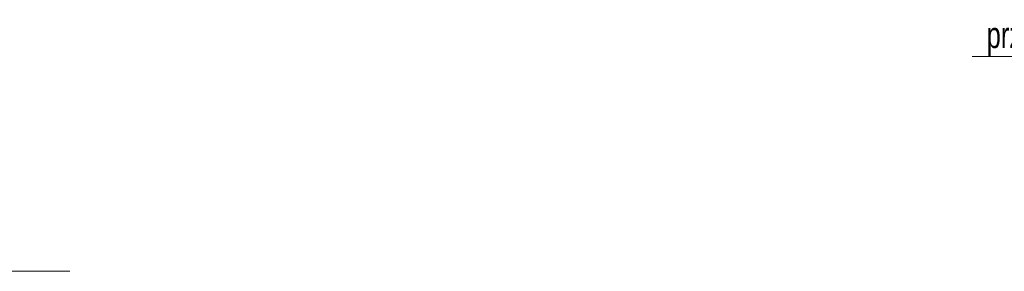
# Model space of a CAD drawing. Header units: millimetres. Extents: x -1893473 to 942156, y -568027 to 942944.
# Tile 15 of 256: x -222852 to -215313, y -222922 to -220997. Entities that reach past the tile are written whole.
import ezdxf

# ---------------------------------------------------------------- set-up
doc = ezdxf.new("R2010")
doc.units = ezdxf.units.MM
doc.header["$LTSCALE"] = 0.2
doc.linetypes.add('HIDDEN', pattern=[9.525, 6.35, -3.175])
for name, color, linetype, lineweight in [('P-Linia4', 253, 'Continuous', 13), ('P-Opis fundamenty', 193, 'Continuous', 9), ('P-Przerywana', 13, 'HIDDEN', 18), ('P-Wymiar', 142, 'Continuous', 9)]:
    doc.layers.add(name, color=color, linetype=linetype, lineweight=lineweight)
doc.styles.add('ROMANS', font='arial.ttf', dxfattribs={"width": 0.7})

# ---------------------------------------------------------------- blocks, each defined once
blk = doc.blocks.new('A$C6E807FF6')
at = {"layer": 'P-Opis fundamenty'}
blk.add_lwpolyline([(-23007.8, 14685.8), (3884.1, 14685.8)], dxfattribs=at)
at = {"layer": 'P-Przerywana', "color": 84, "true_color": 0x269900}
blk.add_lwpolyline([(10791.2, 16329.7), (25758.9, 16329.7)], dxfattribs=at)
at = {"layer": 'P-Linia4', "color": 6, "lineweight": 30, "insert": (10902.9, 16594.2), "char_height": 200, "attachment_point": 1, "style": 'ROMANS'}
blk.add_mtext_dynamic_manual_height_columns("przy osi E/D'", width=1808.888, gutter_width=62.5, heights=[0], dxfattribs=at)

msp = doc.modelspace()

# ---------------------------------------------------------------- block references
at = {"layer": 'P-Wymiar'}
msp.add_blockref('A$C6E807FF6', (-226351.07109, -237607.83974), dxfattribs=at)

doc.saveas('drawing.dxf')
